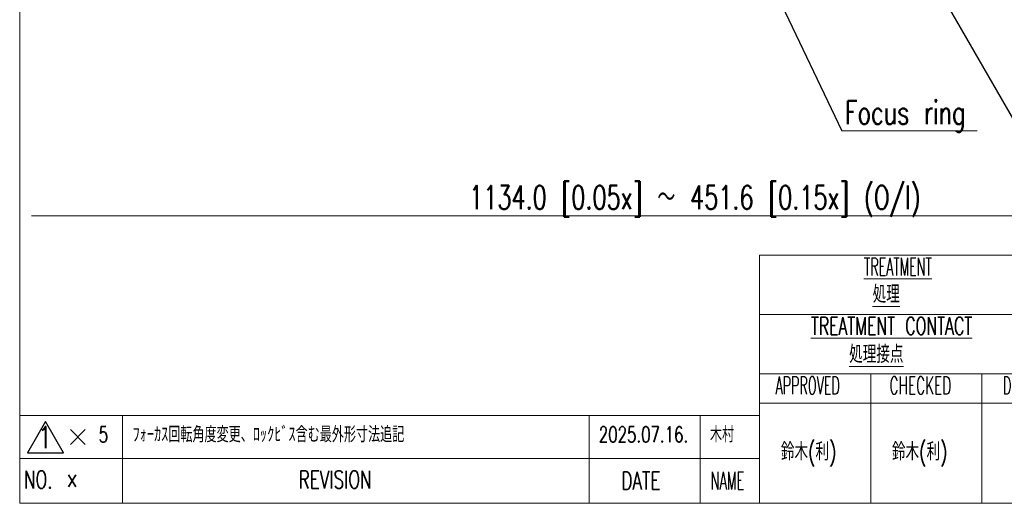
# Model space of a CAD drawing. Header units: millimetres. Extents: x 10 to 288, y 4 to 198.
# Tile 1 of 12: x 10 to 143, y 8 to 73. Entities that reach past the tile are written whole.
import ezdxf

# ---------------------------------------------------------------- set-up
doc = ezdxf.new("R2010")
doc.units = ezdxf.units.MM
doc.styles.add('SLDTEXTSTYLE0', font='TXT', dxfattribs={"width": 0.7, "bigfont": 'bigfont'})
doc.styles.add('SLDTEXTSTYLE3', font='TXT', dxfattribs={"width": 0.535929, "bigfont": 'bigfont'})
doc.styles.add('SLDTEXTSTYLE4', font='TXT', dxfattribs={"width": 0.565764, "bigfont": 'bigfont'})
doc.styles.add('SLDTEXTSTYLE5', font='TXT', dxfattribs={"width": 0.521649, "bigfont": 'bigfont'})
doc.styles.add('SLDTEXTSTYLE6', font='TXT', dxfattribs={"width": 0.528056, "bigfont": 'bigfont'})
doc.styles.add('SLDTEXTSTYLE7', font='TXT', dxfattribs={"width": 0.650408, "bigfont": 'bigfont'})
doc.styles.add('SLDTEXTSTYLE8', font='TXT', dxfattribs={"width": 0.525, "bigfont": 'bigfont'})
doc.styles.get("Standard").update_dxf_attribs({"font": 'txt', "bigfont": 'bigfont'})
doc.dimstyles.new('SLDDIMSTYLE1', dxfattribs={"dimtxt": 3.638021, "dimasz": 3, "dimexe": 0, "dimexo": 0.0625, "dimgap": 0.909505, "dimtad": 3, "dimrnd": 1e-09, "dimzin": 12, "dimdsep": 46, "dimtxsty": 'SLDTEXTSTYLE0', "dimblk2": 'NONE', "dimsah": 1, "dimcen": 0.09, "dimse1": 1, "dimadec": 0, "dimazin": 3, "dimtfac": 1, "dimtdec": 3, "dimtofl": 0, "dimtmove": 0, "dimatfit": 3, "dimfxl": 1, "dimfrac": 2, "dimtolj": 1, "dimtzin": 12, "dimarcsym": 0})
doc.dimstyles.new('SLDDIMSTYLE2', dxfattribs={"dimtxt": 0.18, "dimasz": 1, "dimexe": 0, "dimexo": 0.0625, "dimgap": 0, "dimtad": 0, "dimtih": 1, "dimtoh": 1, "dimdec": 0, "dimrnd": 1e-09, "dimzin": 0, "dimdsep": 46, "dimtxsty": 'Standard', "dimblk1": 'DOT', "dimblk2": 'DOT', "dimsah": 1, "dimcen": 0.09, "dimadec": 0, "dimazin": 0, "dimtfac": 1, "dimtdec": 0, "dimtofl": 0, "dimtmove": 0, "dimatfit": 3, "dimldrblk": 'DOT', "dimfxl": 1, "dimfrac": 2, "dimtolj": 1, "dimtzin": 0, "dimarcsym": 0})

# ---------------------------------------------------------------- blocks, each defined once
blk = doc.blocks.new('SW_NOTE_0')
at = {"color": 0, "linetype": 'Continuous', "lineweight": 0, "insert": (0, 3.75), "char_height": 2.91, "attachment_point": 1, "style": 'SLDTEXTSTYLE0'}
blk.add_mtext('1', dxfattribs=at)
blk = doc.blocks.new('△1')
at = {"color": 7}
for p, q in [((3.42, 5.13), (0.99, 0.93)), ((5.84, 0.93), (3.42, 5.13)), ((0.99, 0.93), (5.84, 0.93))]:
    blk.add_line(p, q, dxfattribs=at)
at = {"color": 7, "linetype": 'Continuous', "lineweight": 0}
blk.add_blockref('SW_NOTE_0', (2.45, 0.72), dxfattribs=at)
blk = doc.blocks.new('_D_1')
at = {"color": 7, "linetype": 'Continuous', "lineweight": 0}
for p, q in [((193.87, 91.93), (193.87, 45.56)), ((193.87, 46.56), (11.57, 46.56))]:
    blk.add_line(p, q, dxfattribs=at)
at = {"color": 7, "linetype": 'Continuous', "lineweight": 18}
blk.add_solid([(193.87, 46.56), (190.87, 47.06), (190.87, 46.06)], dxfattribs=at)
at = {"color": 7, "linetype": 'Continuous', "lineweight": 18, "insert": (70.63, 50.65), "char_height": 3.175, "attachment_point": 1, "style": 'SLDTEXTSTYLE0'}
blk.add_mtext('1134.0 [0.05x] ～ 451.6 [0.15x] (O/I)', dxfattribs=at)
blk = doc.blocks.new('_None')
blk = doc.blocks.new('SW_NOTE_0_2')
at = {"color": 0, "linetype": 'Continuous', "lineweight": 0}
blk.add_line((18.27, 0), (0, 0), dxfattribs=at)
at = {"color": 0, "linetype": 'Continuous', "lineweight": 0, "insert": (0.43, 4.08), "char_height": 3.175, "attachment_point": 1, "style": 'SLDTEXTSTYLE0'}
blk.add_mtext('Focus ring', dxfattribs=at)
blk = doc.blocks.new('_Dot')
at = {"color": 0, "linetype": 'ByBlock', "lineweight": -2}
blk.add_line((-0.5, 0), (-1, 0), dxfattribs=at)
at = {"color": 0, "linetype": 'ByBlock', "const_width": 0.5}
blk.add_lwpolyline([(-0.25, 0, 1), (0.25, 0, 1)], format="xyb", close=True, dxfattribs=at)

msp = doc.modelspace()

# ---------------------------------------------------------------- linework, layer by layer
at = {"color": 7, "linetype": 'Continuous', "lineweight": 18}
for p, q in [((10, 194), (9.998, 19.62)), ((10, 37.253), (10, 194)), ((109.833, 37.253), (109.833, 41.253)), ((109.833, 41.253), (287.009, 41.253)), ((109.833, 37.253), (109.833, 19.62)), ((109.841, 19.62), (109.84, 37.257)), ((184.833, 33.25), (109.841, 33.25)), ((287, 25.253), (109.833, 25.253)), ((124.833, 25.253), (124.833, 7.753)), ((139.833, 25.253), (139.833, 7.753)), ((169.809, 21.254), (109.833, 21.254)), ((9.998, 19.62), (109.841, 19.62)), ((23.833, 19.62), (10, 19.62)), ((10, 19.62), (10, 13.79)), ((13.456, 18.787), (11.031, 14.587)), ((15.881, 14.587), (13.456, 18.787)), ((69.833, 19.62), (23.833, 19.62)), ((23.833, 19.62), (23.833, 13.79)), ((81.833, 19.62), (69.833, 19.62)), ((89.833, 19.62), (81.833, 19.62)), ((86.833, 19.621), (86.833, 13.791)), ((101.833, 19.62), (89.833, 19.62)), ((101.833, 19.62), (101.833, 13.79)), ((109.833, 19.62), (101.833, 19.62)), ((109.833, 19.62), (109.833, 13.79)), ((16.806, 17.705), (18.806, 15.705)), ((16.806, 15.705), (18.806, 17.705)), ((10, 16.708), (10, 10.878)), ((109.833, 16.708), (109.833, 10.878)), ((10, 13.79), (10, 7.753)), ((23.833, 13.79), (10, 13.79)), ((11.031, 14.587), (15.881, 14.587)), ((23.833, 13.79), (23.833, 7.753)), ((69.833, 13.79), (23.833, 13.79)), ((81.833, 13.79), (69.833, 13.79)), ((89.833, 13.79), (81.833, 13.79)), ((86.833, 13.791), (86.833, 7.753)), ((101.833, 13.79), (89.833, 13.79)), ((101.833, 13.79), (101.833, 7.753)), ((109.833, 13.79), (101.833, 13.79)), ((109.833, 13.79), (109.833, 7.753)), ((109.833, 13.79), (109.833, 7.96)), ((10, 7.753), (287, 7.753)), ((109.833, 7.753), (10, 7.753))]:
    msp.add_line(p, q, dxfattribs=at)

# ---------------------------------------------------------------- block references
at = {"color": 7, "linetype": 'Continuous', "lineweight": 0}
msp.add_blockref('SW_NOTE_0_2', (120.929, 58.029), dxfattribs=at)
at = {"color": 7, "linetype": 'Continuous'}
msp.add_blockref('△1', (10.039, 13.654), dxfattribs=at)

# ---------------------------------------------------------------- texts
at = {"color": 7, "linetype": 'Continuous', "lineweight": 18, "attachment_point": 2}
for s, insert, char_height, style in [('\\LTREATMENT', (128.497, 40.899), 2.38125, 'SLDTEXTSTYLE8'), ('\\LTREATMENT CONTACT', (127.649, 32.893), 2.38125, 'SLDTEXTSTYLE7'), ('APPROVED', (116.317, 24.857), 2.3813, 'SLDTEXTSTYLE6'), ('CHECKED', (131.535, 24.857), 2.3813, 'SLDTEXTSTYLE4'), ('DESIGNED', (146.701, 24.857), 2.3813, 'SLDTEXTSTYLE5'), ('鈴木(利)', (116.461, 15.919), 2.3813, 'SLDTEXTSTYLE0'), ('鈴木(利)', (131.453, 15.919), 2.3813, 'SLDTEXTSTYLE0'), ('NO.', (12.464, 12.153), 2.3813, 'SLDTEXTSTYLE0'), ('×', (17.056, 12.153), 2.381, 'SLDTEXTSTYLE0'), ('REVISION', (52.545, 12.153), 2.3813, 'SLDTEXTSTYLE0'), ('DATE', (93.825, 11.998), 2.3813, 'SLDTEXTSTYLE0'), ('NAME', (105.481, 11.998), 2.3813, 'SLDTEXTSTYLE3')]:
    msp.add_mtext(s, dxfattribs=dict(at, insert=insert, char_height=char_height, style=style))
at = {"color": 7, "linetype": 'Continuous', "lineweight": 0, "attachment_point": 1, "style": 'SLDTEXTSTYLE0'}
for s, insert, char_height in [('\\L処理', (125.096, 37.185), 2.3813), ('\\L処理接点', (121.921, 29.079), 2.3813), ('5', (20.635, 18.104), 2.117), ('ﾌｫｰｶｽ回転角度変更、ﾛｯｸﾋﾞｽ含む最外形寸法追記', (25.202, 18.104), 2.11667), ('2025.07.16.', (88.13, 18.104), 2.11667), ('木村', (103.138, 18.104), 2.1167)]:
    msp.add_mtext(s, dxfattribs=dict(at, insert=insert, char_height=char_height))

# ---------------------------------------------------------------- dimensions: what is measured, and where the dimension line sits
at = {"color": 7, "linetype": 'Continuous', "lineweight": 18}
dim = msp.add_linear_dim(base=(193.865, 46.558), p1=(11.565, 98.836), p2=(193.865, 92.928), text='1134.0 [0.05x] ～ 451.6 [0.15x] (O/I)', dimstyle='SLDDIMSTYLE1', dxfattribs=at)
dim.commit()
dim.dimension.update_dxf_attribs({"geometry": '_D_1', "text_midpoint": (102.715, 46.558), "dimtype": 160})

# ---------------------------------------------------------------- leaders
at = {"color": 7, "linetype": 'Continuous', "lineweight": 0}
for points in [[(110.155, 80.604), (120.929, 58.029)], [(131.822, 80.876), (144.976, 58.029)]]:
    msp.add_leader(points, dimstyle='SLDDIMSTYLE2', dxfattribs=at)

doc.saveas('drawing.dxf')
